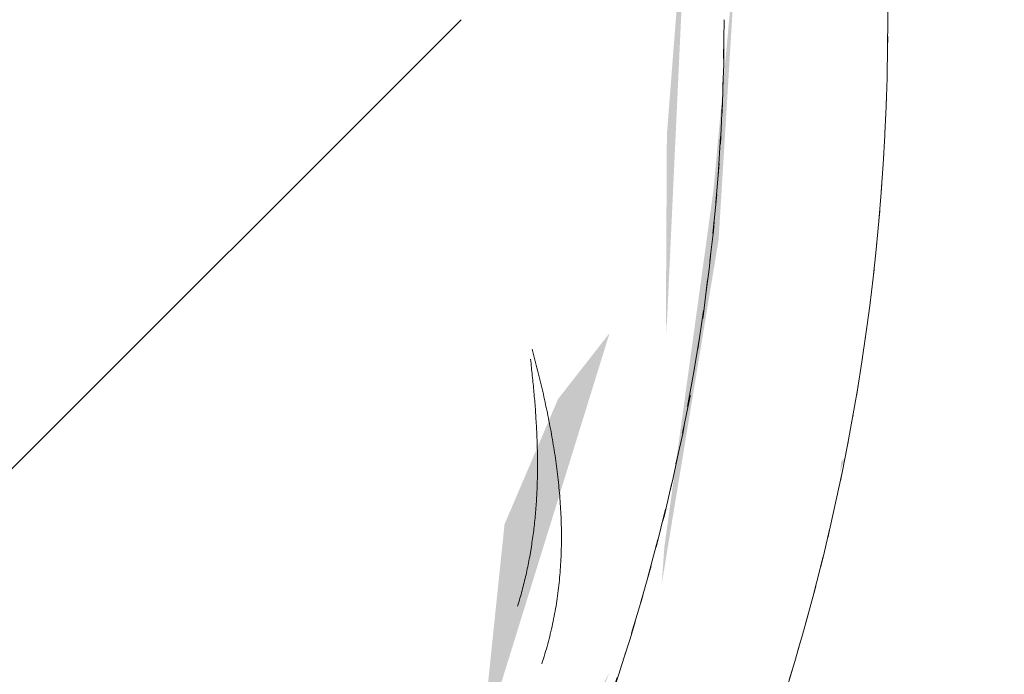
# Model space of a CAD drawing. Header units: millimetres. Extents: x 16156 to 91527, y 4646 to 113494.
# Tile 56 of 256: x 27872 to 27992, y 59554 to 59634. Entities that reach past the tile are written whole.
import ezdxf

# ---------------------------------------------------------------- set-up
doc = ezdxf.new("R2010")
doc.units = ezdxf.units.MM
doc.linetypes.add('ARC Demolished', pattern=[7.14375, 4.7625, -2.38125])
for name, color, linetype, lineweight in [('A--AR9__AlgVoorz', 1, 'Continuous', 9), ('A--L74__VasteSanitaireVoorz', 1, 'ARC Demolished', 9), ('A--L82__LosseGebruikersInvent', 1, 'ARC Demolished', 9)]:
    doc.layers.add(name, color=color, linetype=linetype, lineweight=lineweight)
pattern_1 = [(45, (0, 0), (-212.132, 212.132), [])]
pattern_2 = [(225, (27703.24, 59634.44), (212.132, -212.132), [])]

# ---------------------------------------------------------------- blocks, each defined once
blk = doc.blocks.new('FP_170-AB-Begane grond - slooptekening')
at = {"layer": 'A--L82__LosseGebruikersInvent', "color": 240, "linetype": 'Continuous'}
for p, q in [((27934.83, 59593.79), (27934.75, 59594.12)), ((27934.83, 59593.79), (27934.75, 59594.12)), ((27934.92, 59593.47), (27934.83, 59593.79)), ((27934.92, 59593.47), (27934.83, 59593.79)), ((27935, 59593.15), (27934.92, 59593.47)), ((27935, 59593.15), (27934.92, 59593.47)), ((27935.08, 59592.83), (27935, 59593.15)), ((27935.08, 59592.83), (27935, 59593.15)), ((27935.17, 59592.51), (27935.08, 59592.83)), ((27935.17, 59592.51), (27935.08, 59592.83)), ((27935.25, 59592.18), (27935.17, 59592.51)), ((27935.25, 59592.18), (27935.17, 59592.51)), ((27935.33, 59591.86), (27935.25, 59592.18)), ((27935.33, 59591.86), (27935.25, 59592.18)), ((27935.41, 59591.54), (27935.33, 59591.86)), ((27935.41, 59591.54), (27935.33, 59591.86)), ((27935.49, 59591.22), (27935.41, 59591.54)), ((27935.49, 59591.22), (27935.41, 59591.54)), ((27935.57, 59590.89), (27935.49, 59591.22)), ((27935.57, 59590.89), (27935.49, 59591.22)), ((27935.65, 59590.57), (27935.57, 59590.89)), ((27935.65, 59590.57), (27935.57, 59590.89)), ((27935.73, 59590.24), (27935.65, 59590.57)), ((27935.73, 59590.24), (27935.65, 59590.57)), ((27935.8, 59589.92), (27935.73, 59590.24)), ((27935.8, 59589.92), (27935.73, 59590.24)), ((27935.88, 59589.6), (27935.8, 59589.92)), ((27935.88, 59589.6), (27935.8, 59589.92)), ((27935.96, 59589.27), (27935.88, 59589.6)), ((27935.96, 59589.27), (27935.88, 59589.6)), ((27936.03, 59588.95), (27935.96, 59589.27)), ((27936.03, 59588.95), (27935.96, 59589.27)), ((27936.11, 59588.62), (27936.03, 59588.95)), ((27936.11, 59588.62), (27936.03, 59588.95)), ((27936.18, 59588.3), (27936.11, 59588.62)), ((27936.18, 59588.3), (27936.11, 59588.62)), ((27936.25, 59587.97), (27936.18, 59588.3)), ((27936.25, 59587.97), (27936.18, 59588.3)), ((27936.32, 59587.64), (27936.25, 59587.97)), ((27936.32, 59587.64), (27936.25, 59587.97)), ((27936.39, 59587.32), (27936.32, 59587.64)), ((27936.39, 59587.32), (27936.32, 59587.64)), ((27936.46, 59586.99), (27936.39, 59587.32)), ((27936.46, 59586.99), (27936.39, 59587.32)), ((27936.53, 59586.67), (27936.46, 59586.99)), ((27936.53, 59586.67), (27936.46, 59586.99)), ((27936.6, 59586.34), (27936.53, 59586.67)), ((27936.6, 59586.34), (27936.53, 59586.67)), ((27936.67, 59586.01), (27936.6, 59586.34)), ((27936.67, 59586.01), (27936.6, 59586.34)), ((27936.73, 59585.69), (27936.67, 59586.01)), ((27936.73, 59585.69), (27936.67, 59586.01)), ((27936.8, 59585.36), (27936.73, 59585.69)), ((27936.8, 59585.36), (27936.73, 59585.69)), ((27936.86, 59585.03), (27936.8, 59585.36)), ((27936.86, 59585.03), (27936.8, 59585.36)), ((27936.92, 59584.71), (27936.86, 59585.03)), ((27936.92, 59584.71), (27936.86, 59585.03)), ((27936.99, 59584.38), (27936.92, 59584.71)), ((27936.99, 59584.38), (27936.92, 59584.71)), ((27937.05, 59584.05), (27936.99, 59584.38)), ((27937.05, 59584.05), (27936.99, 59584.38)), ((27937.1, 59583.73), (27937.05, 59584.05)), ((27937.1, 59583.73), (27937.05, 59584.05)), ((27937.16, 59583.4), (27937.1, 59583.73)), ((27937.16, 59583.4), (27937.1, 59583.73)), ((27937.22, 59583.07), (27937.16, 59583.4)), ((27937.22, 59583.07), (27937.16, 59583.4)), ((27937.28, 59582.74), (27937.22, 59583.07)), ((27937.28, 59582.74), (27937.22, 59583.07)), ((27937.33, 59582.42), (27937.28, 59582.74)), ((27937.33, 59582.42), (27937.28, 59582.74)), ((27937.38, 59582.09), (27937.33, 59582.42)), ((27937.38, 59582.09), (27937.33, 59582.42)), ((27937.44, 59581.76), (27937.38, 59582.09)), ((27937.44, 59581.76), (27937.38, 59582.09)), ((27937.49, 59581.43), (27937.44, 59581.76)), ((27937.49, 59581.43), (27937.44, 59581.76)), ((27937.54, 59581.11), (27937.49, 59581.43)), ((27937.54, 59581.11), (27937.49, 59581.43)), ((27937.58, 59580.78), (27937.54, 59581.11)), ((27937.58, 59580.78), (27937.54, 59581.11)), ((27937.63, 59580.45), (27937.58, 59580.78)), ((27937.63, 59580.45), (27937.58, 59580.78)), ((27937.68, 59580.12), (27937.63, 59580.45)), ((27937.68, 59580.12), (27937.63, 59580.45)), ((27937.72, 59579.8), (27937.68, 59580.12)), ((27937.72, 59579.8), (27937.68, 59580.12)), ((27937.76, 59579.47), (27937.72, 59579.8)), ((27937.76, 59579.47), (27937.72, 59579.8)), ((27937.8, 59579.14), (27937.76, 59579.47)), ((27937.8, 59579.14), (27937.76, 59579.47)), ((27937.84, 59578.81), (27937.8, 59579.14)), ((27937.84, 59578.81), (27937.8, 59579.14)), ((27937.88, 59578.49), (27937.84, 59578.81)), ((27937.88, 59578.49), (27937.84, 59578.81)), ((27937.92, 59578.16), (27937.88, 59578.49)), ((27937.92, 59578.16), (27937.88, 59578.49)), ((27937.95, 59577.83), (27937.92, 59578.16)), ((27937.95, 59577.83), (27937.92, 59578.16)), ((27937.99, 59577.5), (27937.95, 59577.83)), ((27937.99, 59577.5), (27937.95, 59577.83)), ((27938.02, 59577.18), (27937.99, 59577.5)), ((27938.02, 59577.18), (27937.99, 59577.5)), ((27938.05, 59576.85), (27938.02, 59577.18)), ((27938.05, 59576.85), (27938.02, 59577.18)), ((27938.08, 59576.52), (27938.05, 59576.85)), ((27938.08, 59576.52), (27938.05, 59576.85)), ((27938.11, 59576.2), (27938.08, 59576.52)), ((27938.11, 59576.2), (27938.08, 59576.52)), ((27938.13, 59575.87), (27938.11, 59576.2)), ((27938.13, 59575.87), (27938.11, 59576.2)), ((27938.16, 59575.54), (27938.13, 59575.87)), ((27938.16, 59575.54), (27938.13, 59575.87)), ((27938.18, 59575.22), (27938.16, 59575.54)), ((27938.18, 59575.22), (27938.16, 59575.54)), ((27938.2, 59574.89), (27938.18, 59575.22)), ((27938.2, 59574.89), (27938.18, 59575.22)), ((27938.22, 59574.56), (27938.2, 59574.89)), ((27938.22, 59574.56), (27938.2, 59574.89)), ((27938.24, 59574.24), (27938.22, 59574.56)), ((27938.24, 59574.24), (27938.22, 59574.56)), ((27938.25, 59573.91), (27938.24, 59574.24)), ((27938.25, 59573.91), (27938.24, 59574.24)), ((27938.27, 59573.59), (27938.25, 59573.91)), ((27938.27, 59573.59), (27938.25, 59573.91)), ((27938.28, 59573.26), (27938.27, 59573.59)), ((27938.28, 59573.26), (27938.27, 59573.59)), ((27938.29, 59572.93), (27938.28, 59573.26)), ((27938.29, 59572.93), (27938.28, 59573.26)), ((27938.3, 59572.61), (27938.29, 59572.93)), ((27938.3, 59572.61), (27938.29, 59572.93)), ((27938.31, 59572.28), (27938.3, 59572.61)), ((27938.31, 59572.28), (27938.3, 59572.61)), ((27938.31, 59571.96), (27938.31, 59572.28)), ((27938.31, 59571.96), (27938.31, 59572.28)), ((27938.32, 59571.64), (27938.31, 59571.96)), ((27938.32, 59571.64), (27938.31, 59571.96)), ((27938.32, 59571.31), (27938.32, 59571.64)), ((27938.32, 59571.31), (27938.32, 59571.64)), ((27938.32, 59570.99), (27938.32, 59571.31)), ((27938.32, 59570.99), (27938.32, 59571.31)), ((27938.32, 59570.66), (27938.32, 59570.99)), ((27938.32, 59570.66), (27938.32, 59570.99)), ((27938.3, 59569.69), (27938.31, 59570.02)), ((27938.3, 59569.69), (27938.31, 59570.02)), ((27938.31, 59570.02), (27938.32, 59570.34)), ((27938.31, 59570.02), (27938.32, 59570.34)), ((27938.32, 59570.34), (27938.32, 59570.66)), ((27938.32, 59570.34), (27938.32, 59570.66)), ((27938.26, 59568.41), (27938.27, 59568.73)), ((27938.26, 59568.41), (27938.27, 59568.73)), ((27938.27, 59568.73), (27938.28, 59569.05)), ((27938.27, 59568.73), (27938.28, 59569.05)), ((27938.28, 59569.05), (27938.29, 59569.37)), ((27938.28, 59569.05), (27938.29, 59569.37)), ((27938.29, 59569.37), (27938.3, 59569.69)), ((27938.29, 59569.37), (27938.3, 59569.69)), ((27938.18, 59567.12), (27938.2, 59567.44)), ((27938.18, 59567.12), (27938.2, 59567.44)), ((27938.2, 59567.44), (27938.22, 59567.77)), ((27938.2, 59567.44), (27938.22, 59567.77)), ((27938.22, 59567.77), (27938.24, 59568.09)), ((27938.22, 59567.77), (27938.24, 59568.09)), ((27938.24, 59568.09), (27938.26, 59568.41)), ((27938.24, 59568.09), (27938.26, 59568.41)), ((27938.07, 59565.85), (27938.1, 59566.17)), ((27938.07, 59565.85), (27938.1, 59566.17)), ((27938.1, 59566.17), (27938.13, 59566.49)), ((27938.1, 59566.17), (27938.13, 59566.49)), ((27938.13, 59566.49), (27938.15, 59566.81)), ((27938.13, 59566.49), (27938.15, 59566.81)), ((27938.15, 59566.81), (27938.18, 59567.12)), ((27938.15, 59566.81), (27938.18, 59567.12)), ((27937.93, 59564.58), (27937.97, 59564.9)), ((27937.93, 59564.58), (27937.97, 59564.9)), ((27937.97, 59564.9), (27938, 59565.21)), ((27937.97, 59564.9), (27938, 59565.21)), ((27938, 59565.21), (27938.04, 59565.53)), ((27938, 59565.21), (27938.04, 59565.53)), ((27938.04, 59565.53), (27938.07, 59565.85)), ((27938.04, 59565.53), (27938.07, 59565.85)), ((27937.8, 59563.63), (27937.84, 59563.95)), ((27937.8, 59563.63), (27937.84, 59563.95)), ((27937.84, 59563.95), (27937.89, 59564.26)), ((27937.84, 59563.95), (27937.89, 59564.26)), ((27937.89, 59564.26), (27937.93, 59564.58)), ((27937.89, 59564.26), (27937.93, 59564.58)), ((27937.6, 59562.38), (27937.66, 59562.69)), ((27937.6, 59562.38), (27937.66, 59562.69)), ((27937.66, 59562.69), (27937.71, 59563)), ((27937.66, 59562.69), (27937.71, 59563)), ((27937.71, 59563), (27937.75, 59563.32)), ((27937.71, 59563), (27937.75, 59563.32)), ((27937.75, 59563.32), (27937.8, 59563.63)), ((27937.75, 59563.32), (27937.8, 59563.63)), ((27937.37, 59561.13), (27937.43, 59561.44)), ((27937.37, 59561.13), (27937.43, 59561.44)), ((27937.43, 59561.44), (27937.49, 59561.75)), ((27937.43, 59561.44), (27937.49, 59561.75)), ((27937.49, 59561.75), (27937.55, 59562.06)), ((27937.49, 59561.75), (27937.55, 59562.06)), ((27937.55, 59562.06), (27937.6, 59562.38)), ((27937.55, 59562.06), (27937.6, 59562.38)), ((27937.11, 59559.89), (27937.18, 59560.2)), ((27937.11, 59559.89), (27937.18, 59560.2)), ((27937.18, 59560.2), (27937.24, 59560.51)), ((27937.18, 59560.2), (27937.24, 59560.51)), ((27937.24, 59560.51), (27937.31, 59560.82)), ((27937.24, 59560.51), (27937.31, 59560.82)), ((27937.31, 59560.82), (27937.37, 59561.13)), ((27937.31, 59560.82), (27937.37, 59561.13)), ((27936.81, 59558.66), (27936.89, 59558.97)), ((27936.81, 59558.66), (27936.89, 59558.97)), ((27936.89, 59558.97), (27936.96, 59559.27)), ((27936.89, 59558.97), (27936.96, 59559.27)), ((27936.96, 59559.27), (27937.04, 59559.58)), ((27936.96, 59559.27), (27937.04, 59559.58)), ((27937.04, 59559.58), (27937.11, 59559.89)), ((27937.04, 59559.58), (27937.11, 59559.89)), ((27936.48, 59557.44), (27936.56, 59557.75)), ((27936.48, 59557.44), (27936.56, 59557.75)), ((27936.56, 59557.75), (27936.65, 59558.05)), ((27936.56, 59557.75), (27936.65, 59558.05)), ((27936.65, 59558.05), (27936.73, 59558.36)), ((27936.65, 59558.05), (27936.73, 59558.36)), ((27936.73, 59558.36), (27936.81, 59558.66)), ((27936.73, 59558.36), (27936.81, 59558.66)), ((27936.11, 59556.23), (27936.21, 59556.53)), ((27936.11, 59556.23), (27936.21, 59556.53)), ((27936.21, 59556.53), (27936.3, 59556.84)), ((27936.21, 59556.53), (27936.3, 59556.84)), ((27936.3, 59556.84), (27936.39, 59557.14)), ((27936.3, 59556.84), (27936.39, 59557.14)), ((27936.39, 59557.14), (27936.48, 59557.44)), ((27936.39, 59557.14), (27936.48, 59557.44)), ((27935.92, 59555.63), (27936.02, 59555.93)), ((27935.92, 59555.63), (27936.02, 59555.93)), ((27936.02, 59555.93), (27936.11, 59556.23)), ((27936.02, 59555.93), (27936.11, 59556.23))]:
    blk.add_line(p, q, dxfattribs=at)
blk = doc.blocks.new('FP_174-AB-Begane grond - slooptekening')
at = {"layer": 'A--L74__VasteSanitaireVoorz', "flags": 128}
blk.add_lwpolyline([(-255, 0), (-254.8, 10.2), (-254.18, 20.38), (-253.17, 30.53), (-251.74, 40.63), (-249.92, 50.66), (-247.69, 60.61), (-245.07, 70.47), (-242.06, 80.21), (-238.65, 89.83), (-234.87, 99.3), (-230.71, 108.61), (-226.18, 117.75), (-221.29, 126.7), (-216.05, 135.45), (-210.46, 143.98), (-204.53, 152.28), (-198.28, 160.34), (-191.71, 168.14), (-184.83, 175.67), (-177.66, 182.93), (-170.2, 189.88), (-162.47, 196.54), (-154.48, 202.88), (-146.25, 208.89), (-137.78, 214.58), (-129.09, 219.91), (-120.19, 224.9), (-111.1, 229.53), (-101.83, 233.78), (-92.4, 237.67), (-82.82, 241.17), (-73.11, 244.29), (-63.28, 247.02), (-53.36, 249.36), (-43.34, 251.29), (-33.26, 252.82), (-23.12, 253.95), (-12.95, 254.67), (-2.75, 254.99), (7.45, 254.89), (17.63, 254.39), (27.79, 253.48), (37.91, 252.17), (47.96, 250.45), (57.94, 248.33), (67.82, 245.82), (77.6, 242.91), (87.25, 239.61), (96.76, 235.93), (106.11, 231.88)], dxfattribs=at)
blk = doc.blocks.new('FP_176-AB-Begane grond - slooptekening')
at = {"layer": 'A--L74__VasteSanitaireVoorz', "color": 240, "linetype": 'Continuous'}
for p, q in [((-229.87, 71.28), (-229.94, 71.04)), ((-229.87, 71.28), (-229.94, 71.04)), ((-229.8, 71.52), (-229.87, 71.28)), ((-229.8, 71.52), (-229.87, 71.28)), ((-229.72, 71.76), (-229.8, 71.52)), ((-229.72, 71.76), (-229.8, 71.52)), ((-230.21, 70.08), (-230.27, 69.84)), ((-230.21, 70.08), (-230.27, 69.84)), ((-230.14, 70.32), (-230.21, 70.08)), ((-230.14, 70.32), (-230.21, 70.08)), ((-230.08, 70.56), (-230.14, 70.32)), ((-230.08, 70.56), (-230.14, 70.32)), ((-230.01, 70.8), (-230.08, 70.56)), ((-230.01, 70.8), (-230.08, 70.56)), ((-229.94, 71.04), (-230.01, 70.8)), ((-229.94, 71.04), (-230.01, 70.8)), ((-230.52, 68.88), (-230.58, 68.64)), ((-230.52, 68.88), (-230.58, 68.64)), ((-230.46, 69.12), (-230.52, 68.88)), ((-230.46, 69.12), (-230.52, 68.88)), ((-230.4, 69.36), (-230.46, 69.12)), ((-230.4, 69.36), (-230.46, 69.12)), ((-230.34, 69.6), (-230.4, 69.36)), ((-230.34, 69.6), (-230.4, 69.36)), ((-230.27, 69.84), (-230.34, 69.6)), ((-230.27, 69.84), (-230.34, 69.6)), ((-230.8, 67.67), (-230.86, 67.42)), ((-230.8, 67.67), (-230.86, 67.42)), ((-230.75, 67.91), (-230.8, 67.67)), ((-230.75, 67.91), (-230.8, 67.67)), ((-230.69, 68.15), (-230.75, 67.91)), ((-230.69, 68.15), (-230.75, 67.91)), ((-230.64, 68.39), (-230.69, 68.15)), ((-230.64, 68.39), (-230.69, 68.15)), ((-230.58, 68.64), (-230.64, 68.39)), ((-230.58, 68.64), (-230.64, 68.39)), ((-231.06, 66.45), (-231.11, 66.2)), ((-231.06, 66.45), (-231.11, 66.2)), ((-231.01, 66.69), (-231.06, 66.45)), ((-231.01, 66.69), (-231.06, 66.45)), ((-230.96, 66.93), (-231.01, 66.69)), ((-230.96, 66.93), (-231.01, 66.69)), ((-230.91, 67.18), (-230.96, 66.93)), ((-230.91, 67.18), (-230.96, 66.93)), ((-230.86, 67.42), (-230.91, 67.18)), ((-230.86, 67.42), (-230.91, 67.18)), ((-231.29, 65.22), (-231.33, 64.97)), ((-231.29, 65.22), (-231.33, 64.97)), ((-231.24, 65.46), (-231.29, 65.22)), ((-231.24, 65.46), (-231.29, 65.22)), ((-231.2, 65.71), (-231.24, 65.46)), ((-231.2, 65.71), (-231.24, 65.46)), ((-231.15, 65.96), (-231.2, 65.71)), ((-231.15, 65.96), (-231.2, 65.71)), ((-231.11, 66.2), (-231.15, 65.96)), ((-231.11, 66.2), (-231.15, 65.96)), ((-231.48, 63.99), (-231.52, 63.74)), ((-231.48, 63.99), (-231.52, 63.74)), ((-231.45, 64.23), (-231.48, 63.99)), ((-231.45, 64.23), (-231.48, 63.99)), ((-231.41, 64.48), (-231.45, 64.23)), ((-231.41, 64.48), (-231.45, 64.23)), ((-231.37, 64.73), (-231.41, 64.48)), ((-231.37, 64.73), (-231.41, 64.48)), ((-231.33, 64.97), (-231.37, 64.73)), ((-231.33, 64.97), (-231.37, 64.73)), ((-231.66, 62.75), (-231.69, 62.5)), ((-231.66, 62.75), (-231.69, 62.5)), ((-231.62, 62.99), (-231.66, 62.75)), ((-231.62, 62.99), (-231.66, 62.75)), ((-231.59, 63.24), (-231.62, 62.99)), ((-231.59, 63.24), (-231.62, 62.99)), ((-231.56, 63.49), (-231.59, 63.24)), ((-231.56, 63.49), (-231.59, 63.24)), ((-231.52, 63.74), (-231.56, 63.49)), ((-231.52, 63.74), (-231.56, 63.49)), ((-231.8, 61.5), (-231.83, 61.25)), ((-231.8, 61.5), (-231.83, 61.25)), ((-231.78, 61.75), (-231.8, 61.5)), ((-231.78, 61.75), (-231.8, 61.5)), ((-231.75, 62), (-231.78, 61.75)), ((-231.75, 62), (-231.78, 61.75)), ((-231.72, 62.25), (-231.75, 62)), ((-231.72, 62.25), (-231.75, 62)), ((-231.69, 62.5), (-231.72, 62.25)), ((-231.69, 62.5), (-231.72, 62.25)), ((-231.92, 60.25), (-231.94, 60)), ((-231.92, 60.25), (-231.94, 60)), ((-231.9, 60.5), (-231.92, 60.25)), ((-231.9, 60.5), (-231.92, 60.25)), ((-231.88, 60.75), (-231.9, 60.5)), ((-231.88, 60.75), (-231.9, 60.5)), ((-231.85, 61), (-231.88, 60.75)), ((-231.85, 61), (-231.88, 60.75)), ((-231.83, 61.25), (-231.85, 61)), ((-231.83, 61.25), (-231.85, 61)), ((-232, 59.25), (-232.02, 59)), ((-232, 59.25), (-232.02, 59)), ((-231.98, 59.5), (-232, 59.25)), ((-231.98, 59.5), (-232, 59.25)), ((-231.96, 59.75), (-231.98, 59.5)), ((-231.96, 59.75), (-231.98, 59.5)), ((-231.94, 60), (-231.96, 59.75)), ((-231.94, 60), (-231.96, 59.75)), ((-232.07, 57.99), (-232.09, 57.74)), ((-232.07, 57.99), (-232.09, 57.74)), ((-232.06, 58.24), (-232.07, 57.99)), ((-232.06, 58.24), (-232.07, 57.99)), ((-232.05, 58.5), (-232.06, 58.24)), ((-232.05, 58.5), (-232.06, 58.24)), ((-232.03, 58.75), (-232.05, 58.5)), ((-232.03, 58.75), (-232.05, 58.5)), ((-232.02, 59), (-232.03, 58.75)), ((-232.02, 59), (-232.03, 58.75)), ((-232.12, 56.73), (-232.13, 56.48)), ((-232.12, 56.73), (-232.13, 56.48)), ((-232.11, 57.24), (-232.12, 56.99)), ((-232.11, 57.24), (-232.12, 56.99)), ((-232.12, 56.99), (-232.12, 56.73)), ((-232.12, 56.99), (-232.12, 56.73)), ((-232.1, 57.49), (-232.11, 57.24)), ((-232.1, 57.49), (-232.11, 57.24)), ((-232.09, 57.74), (-232.1, 57.49)), ((-232.09, 57.74), (-232.1, 57.49)), ((-232.15, 55.47), (-232.16, 55.22)), ((-232.15, 55.47), (-232.16, 55.22)), ((-232.14, 55.98), (-232.15, 55.72)), ((-232.14, 55.98), (-232.15, 55.72)), ((-232.15, 55.72), (-232.15, 55.47)), ((-232.15, 55.72), (-232.15, 55.47)), ((-232.13, 56.48), (-232.14, 56.23)), ((-232.13, 56.48), (-232.14, 56.23)), ((-232.14, 56.23), (-232.14, 55.98)), ((-232.14, 56.23), (-232.14, 55.98)), ((-232.16, 55.22), (-232.16, 54.96)), ((-232.16, 55.22), (-232.16, 54.96)), ((-232.16, 54.96), (-232.16, 54.71)), ((-232.16, 54.96), (-232.16, 54.71)), ((-232.16, 54.71), (-232.16, 54.46)), ((-232.16, 54.71), (-232.16, 54.46)), ((-232.16, 54.46), (-232.16, 54.21)), ((-232.16, 54.46), (-232.16, 54.21)), ((-232.16, 54.21), (-232.16, 53.95)), ((-232.16, 54.21), (-232.16, 53.95)), ((-232.16, 53.95), (-232.16, 53.7)), ((-232.16, 53.95), (-232.16, 53.7)), ((-232.16, 53.7), (-232.15, 53.45)), ((-232.16, 53.7), (-232.15, 53.45)), ((-232.15, 53.45), (-232.15, 53.19)), ((-232.15, 53.45), (-232.15, 53.19)), ((-232.15, 53.19), (-232.14, 52.94)), ((-232.15, 53.19), (-232.14, 52.94)), ((-232.14, 52.94), (-232.14, 52.68)), ((-232.14, 52.94), (-232.14, 52.68)), ((-232.14, 52.68), (-232.13, 52.43)), ((-232.14, 52.68), (-232.13, 52.43)), ((-232.13, 52.43), (-232.13, 52.18)), ((-232.13, 52.43), (-232.13, 52.18)), ((-232.13, 52.18), (-232.12, 51.92)), ((-232.13, 52.18), (-232.12, 51.92)), ((-232.12, 51.92), (-232.11, 51.67)), ((-232.12, 51.92), (-232.11, 51.67)), ((-232.11, 51.67), (-232.1, 51.42)), ((-232.11, 51.67), (-232.1, 51.42)), ((-232.1, 51.42), (-232.09, 51.16)), ((-232.1, 51.42), (-232.09, 51.16)), ((-232.09, 51.16), (-232.08, 50.91)), ((-232.09, 51.16), (-232.08, 50.91)), ((-232.08, 50.91), (-232.07, 50.66)), ((-232.08, 50.91), (-232.07, 50.66)), ((-232.07, 50.66), (-232.06, 50.4)), ((-232.07, 50.66), (-232.06, 50.4)), ((-232.06, 50.4), (-232.05, 50.15)), ((-232.06, 50.4), (-232.05, 50.15)), ((-232.05, 50.15), (-232.03, 49.89)), ((-232.05, 50.15), (-232.03, 49.89)), ((-232.03, 49.89), (-232.02, 49.64)), ((-232.03, 49.89), (-232.02, 49.64)), ((-232.02, 49.64), (-232.01, 49.39)), ((-232.02, 49.64), (-232.01, 49.39)), ((-232.01, 49.39), (-231.99, 49.13)), ((-232.01, 49.39), (-231.99, 49.13)), ((-231.99, 49.13), (-231.97, 48.88)), ((-231.99, 49.13), (-231.97, 48.88)), ((-231.97, 48.88), (-231.96, 48.63)), ((-231.97, 48.88), (-231.96, 48.63)), ((-231.96, 48.63), (-231.94, 48.37)), ((-231.96, 48.63), (-231.94, 48.37)), ((-231.94, 48.37), (-231.92, 48.12)), ((-231.94, 48.37), (-231.92, 48.12)), ((-231.92, 48.12), (-231.91, 47.86)), ((-231.92, 48.12), (-231.91, 47.86)), ((-231.91, 47.86), (-231.89, 47.61)), ((-231.91, 47.86), (-231.89, 47.61)), ((-231.89, 47.61), (-231.87, 47.36)), ((-231.89, 47.61), (-231.87, 47.36)), ((-231.87, 47.36), (-231.85, 47.1)), ((-231.87, 47.36), (-231.85, 47.1)), ((-231.85, 47.1), (-231.83, 46.85)), ((-231.85, 47.1), (-231.83, 46.85)), ((-231.83, 46.85), (-231.81, 46.6)), ((-231.83, 46.85), (-231.81, 46.6)), ((-231.81, 46.6), (-231.79, 46.34)), ((-231.81, 46.6), (-231.79, 46.34)), ((-231.79, 46.34), (-231.76, 46.09)), ((-231.79, 46.34), (-231.76, 46.09)), ((-231.76, 46.09), (-231.74, 45.84)), ((-231.76, 46.09), (-231.74, 45.84)), ((-231.74, 45.84), (-231.72, 45.58)), ((-231.74, 45.84), (-231.72, 45.58)), ((-231.72, 45.58), (-231.7, 45.33)), ((-231.72, 45.58), (-231.7, 45.33)), ((-231.7, 45.33), (-231.67, 45.08)), ((-231.7, 45.33), (-231.67, 45.08)), ((-231.67, 45.08), (-231.65, 44.82)), ((-231.67, 45.08), (-231.65, 44.82)), ((-231.65, 44.82), (-231.62, 44.57)), ((-231.65, 44.82), (-231.62, 44.57)), ((-231.62, 44.57), (-231.6, 44.32)), ((-231.62, 44.57), (-231.6, 44.32)), ((-231.6, 44.32), (-231.57, 44.06)), ((-231.6, 44.32), (-231.57, 44.06)), ((-231.57, 44.06), (-231.55, 43.81)), ((-231.57, 44.06), (-231.55, 43.81)), ((-231.55, 43.81), (-231.52, 43.56)), ((-231.55, 43.81), (-231.52, 43.56)), ((-231.52, 43.56), (-231.49, 43.31)), ((-231.52, 43.56), (-231.49, 43.31)), ((-231.49, 43.31), (-231.47, 43.05)), ((-231.49, 43.31), (-231.47, 43.05)), ((-231.47, 43.05), (-231.44, 42.8)), ((-231.47, 43.05), (-231.44, 42.8)), ((-231.44, 42.8), (-231.41, 42.55)), ((-231.44, 42.8), (-231.41, 42.55)), ((-231.41, 42.55), (-231.38, 42.3)), ((-231.41, 42.55), (-231.38, 42.3)), ((-231.38, 42.3), (-231.36, 42.04)), ((-231.38, 42.3), (-231.36, 42.04)), ((-231.36, 42.04), (-231.33, 41.79)), ((-231.36, 42.04), (-231.33, 41.79)), ((-231.33, 41.79), (-231.3, 41.54)), ((-231.33, 41.79), (-231.3, 41.54))]:
    blk.add_line(p, q, dxfattribs=at)
at = {"layer": 'A--L74__VasteSanitaireVoorz', "flags": 128}
blk.add_lwpolyline([(255, 0), (254.8, 10.2), (254.18, 20.38), (253.17, 30.53), (251.74, 40.63), (249.92, 50.66), (247.69, 60.61), (245.07, 70.47), (242.06, 80.21), (238.65, 89.83), (234.87, 99.3), (230.71, 108.61), (226.18, 117.75), (221.29, 126.7), (216.05, 135.45), (210.46, 143.98), (204.53, 152.28), (198.28, 160.34), (191.71, 168.14), (184.83, 175.67), (177.66, 182.93), (170.2, 189.88), (162.47, 196.54), (154.48, 202.88), (146.25, 208.89), (137.78, 214.58), (129.09, 219.91), (120.19, 224.9), (111.1, 229.53), (101.83, 233.78), (92.4, 237.67), (82.82, 241.17), (73.11, 244.29), (63.28, 247.02), (53.36, 249.36), (43.34, 251.29), (33.26, 252.82), (23.12, 253.95), (12.95, 254.67), (2.75, 254.99), (-7.45, 254.89), (-17.63, 254.39), (-27.79, 253.48), (-37.91, 252.17), (-47.96, 250.45), (-57.94, 248.33), (-67.82, 245.82), (-77.6, 242.91), (-87.25, 239.61), (-96.76, 235.93), (-106.12, 231.87), (-115.3, 227.44), (-124.31, 222.65), (-133.11, 217.5), (-141.7, 212), (-150.07, 206.17), (-158.19, 200), (-166.06, 193.51), (-173.67, 186.72), (-181, 179.62), (-188.04, 172.24), (-194.77, 164.59), (-201.2, 156.67), (-207.3, 148.49), (-213.08, 140.09), (-218.51, 131.45), (-223.59, 122.61), (-228.31, 113.57), (-232.67, 104.35), (-236.66, 94.96), (-240.27, 85.42), (-243.49, 75.75), (-246.32, 65.95), (-248.76, 56.04), (-250.81, 46.05), (-252.45, 35.99), (-253.69, 25.86), (-254.52, 15.7), (-254.94, 5.51), (-255, 0)], dxfattribs=at)
blk = doc.blocks.new('74_PF_Sink Kitchen Round - Sink Kitchen Round-1655491-AB-Begane grond - slooptekening')
at = {"layer": 'A--L74__VasteSanitaireVoorz'}
h = blk.add_hatch(dxfattribs=at)
h.set_pattern_fill('FP_30', color=256, style=0, pattern_type=2)
h.set_pattern_definition(pattern_2)
h.paths.add_polyline_path([(-15.3, 273.49), (-87.34, 259.5), (-139.2, 235.92), (-184.01, 203.03), (-210.1, 175.39), (-241.88, 128.05), (-263.81, 73.13), (-269.72, 50.27), (-268.99, 0), (-258, 0), (-244.19, 78.79), (-222.48, 127.83), (-183.73, 179.41), (-145.11, 211.73), (-101.96, 235.47), (-52.29, 251.2), (9.52, 256.59), (57.1, 250.18), (106.11, 233.63), (157.05, 203.05), (194.45, 167.5), (224.99, 123.47), (247.35, 69.05), (255.55, 23.28), (258, 0), (275, 0), (263.81, 73.13), (233.77, 142.09), (202.59, 183.73), (169.78, 214.7), (105.24, 252.52), (52.29, 268.49), (0, 273.49)])
h = blk.add_hatch(dxfattribs=at)
h.set_pattern_fill('FP_30', color=256, style=0, pattern_type=2)
h.set_pattern_definition(pattern_2)
h.paths.add_polyline_path([(-15.3, 273.49), (-87.34, 259.5), (-139.2, 235.92), (-184.01, 203.03), (-210.1, 175.39), (-241.88, 128.05), (-263.81, 73.13), (-269.72, 50.27), (-268.99, 0), (-258, 0), (-244.19, 78.79), (-222.48, 127.83), (-183.73, 179.41), (-145.11, 211.73), (-101.96, 235.47), (-52.29, 251.2), (9.52, 256.59), (57.1, 250.18), (106.11, 233.63), (157.05, 203.05), (194.45, 167.5), (224.99, 123.47), (247.35, 69.05), (255.55, 23.28), (258, 0), (275, 0), (263.81, 73.13), (233.77, 142.09), (202.59, 183.73), (169.78, 214.7), (105.24, 252.52), (52.29, 268.49), (0, 273.49)])
h = blk.add_hatch(dxfattribs=at)
h.set_pattern_fill('FP_30', color=256, style=0, pattern_type=2)
h.set_pattern_definition(pattern_2)
h.paths.add_polyline_path([(-52.29, 229.11), (-131.42, 193.22), (-170.37, 159.88), (-194.45, 129.45), (-222.48, 71.24), (-230.68, 38.36), (-228.65, 0), (235, 0), (220.2, 77.75), (193.16, 131.51), (166.75, 163.5), (125.24, 197.1), (77.49, 220.29), (52.29, 229.11), (0, 175), (-17.32, 185), (-28.47, 200.73), (-50.24, 226.66)])
h.paths.add_polyline_path([(0, 235), (-42.58, 225.25), (-10, 212.32), (-2.6, 229.11)])
h.paths.add_polyline_path([(0, 235), (17.32, 215.23), (52.29, 229.11), (19.32, 232.82)])
h = blk.add_hatch(dxfattribs=at)
h.set_pattern_fill('FP_30', color=256, style=0, pattern_type=2)
h.set_pattern_definition(pattern_2)
h.paths.add_polyline_path([(-52.29, 229.11), (-131.42, 193.22), (-170.37, 159.88), (-194.45, 129.45), (-222.48, 71.24), (-230.68, 38.36), (-228.65, 0), (235, 0), (220.2, 77.75), (193.16, 131.51), (166.75, 163.5), (125.24, 197.1), (77.49, 220.29), (52.29, 229.11), (0, 175), (-17.32, 185), (-28.47, 200.73), (-50.24, 226.66)])
h.paths.add_polyline_path([(0, 235), (-42.58, 225.25), (-10, 212.32), (-2.6, 229.11)])
h.paths.add_polyline_path([(0, 235), (17.32, 215.23), (52.29, 229.11), (19.32, 232.82)])
for start, end in [(0, 180), (180, 360)]:
    blk.add_arc((0, 0), 275, start, end, dxfattribs=at)
for name in ['FP_174-AB-Begane grond - slooptekening', 'FP_176-AB-Begane grond - slooptekening']:
    blk.add_blockref(name, (0, 0), dxfattribs=at)

msp = doc.modelspace()

# ---------------------------------------------------------------- hatches: boundary and pattern name
at = {"layer": 'A--AR9__AlgVoorz'}
h = msp.add_hatch(color=7, dxfattribs=at)
h.paths.add_polyline_path([(30511.72, 71909.44), (30530.73, 71656.07), (30536.88, 71656.07), (30553.79, 71651.54), (30561.63, 71663.01), (30563.81, 71668.44), (30571.3, 71674.88), (30544.73, 71685.35), (30531.67, 71680.82), (30516.91, 71849.95)])
h.paths.add_polyline_path([(32454.26, 59236.44), (32464.26, 59236.44), (32464.26, 59341.44), (32474.26, 59341.44), (32474.26, 64641.44), (35124.26, 64641.44), (35124.26, 64591.44), (35924.26, 64591.44), (35924.26, 64641.44), (37524.26, 64641.44), (37524.26, 64591.44), (38324.26, 64591.44), (38324.26, 64641.44), (42764.26, 64641.44), (42770.94, 64552.44), (44744.24, 64552.44), (44744.24, 64641.44), (48798.26, 64641.44), (48800.76, 66103.44), (35035.69, 66103.44), (35035.69, 66090.94), (32470.07, 66090.94), (32470.07, 66383.44), (32309.25, 66383.44), (32309.25, 70583.44), (32470.07, 70583.44), (32470.07, 72383.44), (32409.25, 72383.44), (32409.25, 76191.44), (30474.26, 76191.44), (30474.26, 71910.44), (30737.69, 71902.52), (30785.23, 71890.99), (30818.29, 71869.66), (30833.07, 71838.59), (30842.94, 71758.2), (30839.24, 71534.56), (30820.82, 71471.27), (30801.71, 71453.24), (30770.98, 71440.35), (30680.21, 71429.84), (30583.96, 71427.44), (30474.26, 71426.44), (30474.26, 64638.44), (30430.51, 64638.44), (30422.76, 63728.44), (30406.76, 63728.44), (30406.76, 63748.44), (30356.76, 63763.44), (30351.76, 64323.36), (25792.26, 64323.36), (25792.26, 64258.44), (25697.26, 64258.44), (25697.26, 63358.44), (25792.26, 63358.44), (25792.26, 62398.44), (30226.76, 62398.44), (30226.76, 63748.44), (30396.76, 63748.44), (30396.76, 63658.44), (30474.26, 63658.44), (30474.26, 60645.44), (30424.26, 60645.44), (30425.01, 59845.44), (30474.26, 59845.44), (30472.33, 59631.44), (30464.26, 59631.44), (30464.26, 59341.44), (30474.26, 59341.44), (30475.85, 59236.44), (32179.26, 59236.44)])
h.paths.add_polyline_path([(26865.99, 59341.44), (30374.26, 59341.44), (30374.26, 63658.44), (30351.76, 63658.44), (30346.76, 62298.44), (25697.26, 62298.44), (25697.26, 59341.44), (26850.34, 59341.44)])
h.paths.add_polyline_path([(32574.26, 59341.44), (34248.26, 59341.44), (34248.26, 64491.44), (36074.26, 64491.44), (36074.26, 64541.44), (32574.26, 64541.44), (32574.26, 59388.09)])
h.paths.add_polyline_path([(27756.89, 59359.44), (26450.81, 59364.73), (26450.81, 59959.44), (28550.81, 59959.44), (28550.81, 59359.44), (27805.2, 59359.44)])
h.paths.add_polyline_path([(27245.98, 59415.47), (27327.76, 59481.66), (27345.68, 59512.06), (27360.97, 59554.5), (27330.4, 59495.53), (27303.79, 59458.28), (27278.09, 59436.28), (27257.56, 59421.59), (27247.89, 59416.48)])
h.paths.add_polyline_path([(26939.08, 59458.39), (26916.72, 59482.8), (26937.57, 59460.38)])
h.paths.add_polyline_path([(27130.13, 59377.86), (27180.07, 59384.88), (27200.4, 59396.94), (27266.58, 59431.86), (27308.48, 59474.36), (27284.2, 59453.59), (27186.47, 59394.52), (27148.8, 59389.54), (27066.87, 59389.19), (26973.54, 59438.81), (26994.79, 59415.46), (26980.04, 59422.72), (26950.22, 59445.82), (26886.61, 59529.51), (26926.41, 59466.05), (26974.94, 59422.72), (27020.92, 59397.71), (27073.29, 59382.07), (27128.18, 59377.86)])
h.paths.add_polyline_path([(27829.16, 59415.47), (27910.94, 59481.66), (27928.86, 59512.06), (27944.15, 59554.5), (27913.58, 59495.53), (27886.97, 59458.28), (27863.06, 59438.4), (27840.74, 59421.59), (27830.63, 59416.24)])
h.paths.add_polyline_path([(27522.25, 59458.39), (27499.9, 59482.8), (27520.75, 59460.38)])
h.paths.add_polyline_path([(27727.28, 59377.86), (27763.24, 59384.88), (27783.58, 59396.94), (27849.76, 59431.86), (27891.66, 59474.36), (27869.98, 59455.39), (27769.64, 59394.52), (27731.98, 59389.54), (27650.05, 59389.19), (27556.72, 59438.81), (27577.97, 59415.46), (27563.22, 59422.72), (27533.4, 59445.82), (27469.79, 59529.51), (27509.58, 59466.05), (27558.12, 59422.72), (27601.27, 59398.97), (27655.85, 59382.2), (27711.36, 59377.86)])
h.paths.add_polyline_path([(26994.79, 59424.68), (26989.27, 59435.83), (26994.13, 59425.25)])
h.paths.add_polyline_path([(27577.97, 59424.68), (27572.45, 59435.83), (27577.31, 59425.25)])
h.paths.add_polyline_path([(26894.77, 59545.4), (26878.81, 59634.44), (26885.51, 59572.69), (26891.4, 59554.57)])
h.paths.add_polyline_path([(27477.95, 59545.4), (27461.99, 59634.44), (27468.69, 59572.69), (27474.16, 59555.72)])
h.paths.add_polyline_path([(27345.35, 59545.4), (27361.03, 59596.09), (27354.72, 59588.01), (27348.18, 59572.69), (27346.42, 59555.72)])
h.paths.add_polyline_path([(27928.52, 59545.4), (27944.21, 59596.09), (27937.9, 59588.01), (27931.36, 59572.69), (27929.6, 59555.72)])
h.paths.add_polyline_path([(27367.61, 59699.19), (27326.56, 59788.57), (27322.86, 59780.96), (27292.69, 59813.02), (27302.98, 59796.4), (27350.79, 59735.95), (27367.61, 59699)])
h.paths.add_polyline_path([(27367.41, 59565.39), (27374.37, 59607.54), (27376.71, 59645.89), (27373.73, 59613.53), (27367.73, 59569.89)])
h.paths.add_polyline_path([(27950.79, 59699.19), (27909.73, 59788.57), (27906.04, 59780.96), (27875.87, 59813.02), (27886.16, 59796.4), (27933.97, 59735.95), (27950.79, 59699)])
h.paths.add_polyline_path([(27950.59, 59565.39), (27957.55, 59607.54), (27959.89, 59645.89), (27956.91, 59613.53), (27950.91, 59569.89)])
h.paths.add_polyline_path([(27389.23, 59579), (27393.08, 59614.35), (27389.37, 59580.39)])
h.paths.add_polyline_path([(27972.41, 59579), (27972.95, 59580.79), (27972.55, 59580.39)])
h.paths.add_polyline_path([(27951.15, 59595.71), (27953.89, 59654.73), (27951.22, 59620.38), (27951.11, 59599.43)])
h.paths.add_polyline_path([(27367.97, 59595.71), (27370.71, 59654.73), (27368.04, 59620.38), (27367.93, 59599.43)])
h.paths.add_polyline_path([(26928.21, 59799), (26951.8, 59809.06), (26993.99, 59846.17), (26980.61, 59846.17), (26956.95, 59826.18), (26936.05, 59806.41)])
h.paths.add_polyline_path([(26866.78, 59679.4), (26891.6, 59740.2), (26928.21, 59799), (26914.57, 59789.69), (26893.18, 59754.65), (26873.08, 59704.67), (26867.69, 59688.09)])
h.paths.add_polyline_path([(27511.39, 59799), (27534.98, 59809.06), (27577.17, 59846.17), (27563.79, 59846.17), (27540.13, 59826.18), (27519.22, 59806.41)])
h.paths.add_polyline_path([(27449.96, 59679.4), (27474.77, 59740.2), (27511.39, 59799), (27497.75, 59789.69), (27476.36, 59754.65), (27456.26, 59704.67), (27450.87, 59688.09)])
h.paths.add_polyline_path([(26882.5, 59684.59), (26893.18, 59728.22), (26885.06, 59713.94), (26881.88, 59685.04)])
h.paths.add_polyline_path([(27465.68, 59684.59), (27476.36, 59728.22), (27469.96, 59720.08), (27465.06, 59685.04)])
h.paths.add_polyline_path([(27357.62, 59684.59), (27355.75, 59692.36), (27356.81, 59686.74)])
h.paths.add_polyline_path([(27940.8, 59684.59), (27938.93, 59692.36), (27939.99, 59686.74)])
h.paths.add_polyline_path([(27358.39, 59699), (27357.58, 59705.4), (27358.31, 59699.19)])
h.paths.add_polyline_path([(27359.75, 59686.15), (27359.1, 59694.75), (27359.69, 59686.74)])
h.paths.add_polyline_path([(27941.57, 59699), (27940.76, 59705.4), (27941.49, 59699.19)])
h.paths.add_polyline_path([(27942.93, 59686.15), (27942.28, 59694.75), (27942.87, 59686.74)])
h.paths.add_polyline_path([(26919.78, 59767.21), (26947.42, 59799.83), (26920.31, 59767.88)])
h.paths.add_polyline_path([(26898.32, 59723.34), (26916.61, 59758.67), (26900, 59727.71)])
h.paths.add_polyline_path([(27502.96, 59767.21), (27530.6, 59799.83), (27503.49, 59767.88)])
h.paths.add_polyline_path([(27481.5, 59723.34), (27499.78, 59758.67), (27483.18, 59727.71)])
h.paths.add_polyline_path([(27893.03, 59807.12), (27848.27, 59846.23), (27799.17, 59872.6), (27748.36, 59887.17), (27703.24, 59891.03), (27667.33, 59883.54), (27703.24, 59887.17), (27801.23, 59866.7), (27887.25, 59811.33), (27892.61, 59807.42)])
h.paths.add_polyline_path([(27309.85, 59807.12), (27265.09, 59846.23), (27215.99, 59872.6), (27164.26, 59887.37), (27120.06, 59891.03), (27084.15, 59883.54), (27130.13, 59885.76), (27218.05, 59866.7), (27304.07, 59811.33), (27309.44, 59807.42)])
h.paths.add_polyline_path([(27536.37, 59809.64), (27566.3, 59827.66), (27544.48, 59815.42)])
h.paths.add_polyline_path([(26953.2, 59809.64), (26983.13, 59827.66), (26961.3, 59815.42)])
h.paths.add_polyline_path([(27581.06, 59840.25), (27620.44, 59859.61), (27587.28, 59843.46)])
h.paths.add_polyline_path([(26997.88, 59840.25), (27037.26, 59859.61), (27004.1, 59843.46)])
h.paths.add_polyline_path([(27629.1, 59863.32), (27674.49, 59871.47), (27630.33, 59863.55)])
h.paths.add_polyline_path([(27045.92, 59863.32), (27091.31, 59871.47), (27047.15, 59863.55)])
h.paths.add_polyline_path([(27197.57, 59869.42), (27149.23, 59880.7), (27166.18, 59875.18), (27197.42, 59869.44)])
h.paths.add_polyline_path([(27780.75, 59869.42), (27732.4, 59880.7), (27749.36, 59875.18), (27780.59, 59869.44)])
h.paths.add_polyline_path([(36185.75, 64491.44), (39974.26, 64491.44), (39974.26, 64541.44), (36174.26, 64541.44), (36174.26, 64491.44), (36182.35, 64491.44)])
h.paths.add_polyline_path([(30688.81, 71463.05), (30766.39, 71472.59), (30785.23, 71483.6), (30804.3, 71517.44), (30813.77, 71578.69), (30813.77, 71758.2), (30805.53, 71815.03), (30788.06, 71850), (30766.39, 71864.3), (30737.69, 71871.08), (30660.92, 71873.1), (30608.3, 71860.98), (30593.13, 71844.03), (30586.06, 71815.42), (30582.12, 71688.14), (30591.46, 71792.59), (30603.23, 71840.22), (30632.61, 71862.27), (30688.81, 71866.34), (30756.73, 71859.93), (30786.3, 71841.22), (30801.71, 71800.77), (30808.82, 71699.83), (30809.22, 71646.23), (30801.71, 71536.12), (30781.64, 71492.72), (30736.65, 71473.23), (30661.31, 71471.27), (30627.46, 71475.43), (30596.61, 71507.72), (30591.25, 71555.8), (30596.81, 71486.73), (30618.48, 71470.55), (30660.92, 71463.78), (30680.21, 71463.28)])
h.paths.add_polyline_path([(30674.26, 71645.44), (30690.52, 71652.18), (30697.26, 71668.44), (30690.52, 71684.71), (30674.26, 71691.44), (30668.31, 71683.69), (30671.42, 71682.36), (30668.31, 71653.11), (30668.31, 71646.23)])
h.paths.add_polyline_path([(31050.76, 76241.44), (31850.76, 76241.44), (31850.76, 76291.44), (31900.76, 76291.44), (31900.76, 76351.44), (31000.76, 76351.44), (31000.76, 76291.44), (31050.76, 76291.44)])
at = {"layer": 'A--L82__LosseGebruikersInvent'}
h = msp.add_hatch(dxfattribs=at)
h.set_pattern_fill('FP_2', color=256, style=0, pattern_type=2)
h.set_pattern_definition(pattern_1)
h.paths.add_polyline_path([(27120.06, 59359.44), (27064.26, 59365.38), (27014.82, 59380.38), (26966.47, 59406.45), (26925.6, 59439.99), (26891.4, 59481.66), (26865.99, 59529.21), (26850.34, 59580.79), (26845.06, 59634.44), (26851.07, 59691.62), (26875.98, 59758.67), (26897.58, 59796.09), (26936.05, 59838.81), (26982.56, 59872.6), (27035.08, 59895.98), (27091.31, 59907.94), (27184.37, 59900.38), (27222.02, 59888.42), (27266.58, 59866.05), (27322.65, 59818.17), (27351.27, 59780.96), (27374.49, 59736.41), (27389.05, 59691.62), (27393.08, 59614.35), (27389.77, 59580.79), (27363.63, 59509.58), (27323.31, 59450.71), (27287.58, 59417.89), (27272.84, 59405.79), (27222.02, 59379.38), (27164.26, 59363.8), (27130.13, 59360.44)])
h.paths.add_polyline_path([(26891.4, 59359.44), (28550.81, 59359.44), (28550.81, 59959.44), (26450.81, 59959.44), (26450.81, 59359.44), (26865.99, 59359.44)])
h.paths.add_polyline_path([(27703.24, 59359.44), (27642.19, 59366.97), (27597.13, 59380.84), (27519.51, 59431.19), (27499.98, 59450.71), (27456.44, 59515.6), (27448.18, 59532.48), (27433.52, 59580.79), (27428.4, 59635.96), (27435.52, 59695.55), (27459.16, 59758.67), (27500.65, 59818.17), (27532.54, 59848.49), (27597.13, 59886.58), (27642.37, 59901.11), (27674.49, 59907.94), (27731.98, 59907.94), (27788.22, 59895.98), (27840.74, 59872.6), (27887.25, 59838.81), (27925.72, 59796.09), (27954.46, 59746.3), (27972.23, 59691.62), (27978.24, 59634.44), (27972.23, 59578.4), (27954.46, 59523.89), (27925.9, 59474.36), (27897.23, 59439.61), (27830.63, 59392.22), (27805.2, 59379.38), (27755.53, 59364.59)])
h = msp.add_hatch(dxfattribs=at)
h.set_pattern_fill('FP_2', color=256, style=0, pattern_type=2)
h.set_pattern_definition(pattern_1)
h.paths.add_polyline_path([(27120.06, 59359.44), (27064.26, 59365.38), (27014.82, 59380.38), (26966.47, 59406.45), (26925.6, 59439.99), (26891.4, 59481.66), (26865.99, 59529.21), (26850.34, 59580.79), (26845.06, 59634.44), (26851.07, 59691.62), (26875.98, 59758.67), (26897.58, 59796.09), (26936.05, 59838.81), (26982.56, 59872.6), (27035.08, 59895.98), (27091.31, 59907.94), (27184.37, 59900.38), (27222.02, 59888.42), (27266.58, 59866.05), (27322.65, 59818.17), (27351.27, 59780.96), (27374.49, 59736.41), (27389.05, 59691.62), (27393.08, 59614.35), (27389.77, 59580.79), (27363.63, 59509.58), (27323.31, 59450.71), (27287.58, 59417.89), (27272.84, 59405.79), (27222.02, 59379.38), (27164.26, 59363.8), (27130.13, 59360.44)])
h.paths.add_polyline_path([(26891.4, 59359.44), (28550.81, 59359.44), (28550.81, 59959.44), (26450.81, 59959.44), (26450.81, 59359.44), (26865.99, 59359.44)])
h.paths.add_polyline_path([(27703.24, 59359.44), (27642.19, 59366.97), (27597.13, 59380.84), (27519.51, 59431.19), (27499.98, 59450.71), (27456.44, 59515.6), (27448.18, 59532.48), (27433.52, 59580.79), (27428.4, 59635.96), (27435.52, 59695.55), (27459.16, 59758.67), (27500.65, 59818.17), (27532.54, 59848.49), (27597.13, 59886.58), (27642.37, 59901.11), (27674.49, 59907.94), (27731.98, 59907.94), (27788.22, 59895.98), (27840.74, 59872.6), (27887.25, 59838.81), (27925.72, 59796.09), (27954.46, 59746.3), (27972.23, 59691.62), (27978.24, 59634.44), (27972.23, 59578.4), (27954.46, 59523.89), (27925.9, 59474.36), (27897.23, 59439.61), (27830.63, 59392.22), (27805.2, 59379.38), (27755.53, 59364.59)])

# ---------------------------------------------------------------- linework, layer by layer
for start, end in [(0, 180), (270, 0)]:
    msp.add_arc((27703.24, 59634.44), 275, start, end, dxfattribs=at)

# ---------------------------------------------------------------- block references
at = {"layer": 'A--L74__VasteSanitaireVoorz', "rotation": 180}
msp.add_blockref('74_PF_Sink Kitchen Round - Sink Kitchen Round-1655491-AB-Begane grond - slooptekening', (27703.24, 59634.44), dxfattribs=at)
at = {"layer": 'A--L82__LosseGebruikersInvent', "linetype": 'Continuous'}
msp.add_blockref('FP_170-AB-Begane grond - slooptekening', (0, 0), dxfattribs=at)

doc.saveas('drawing.dxf')
